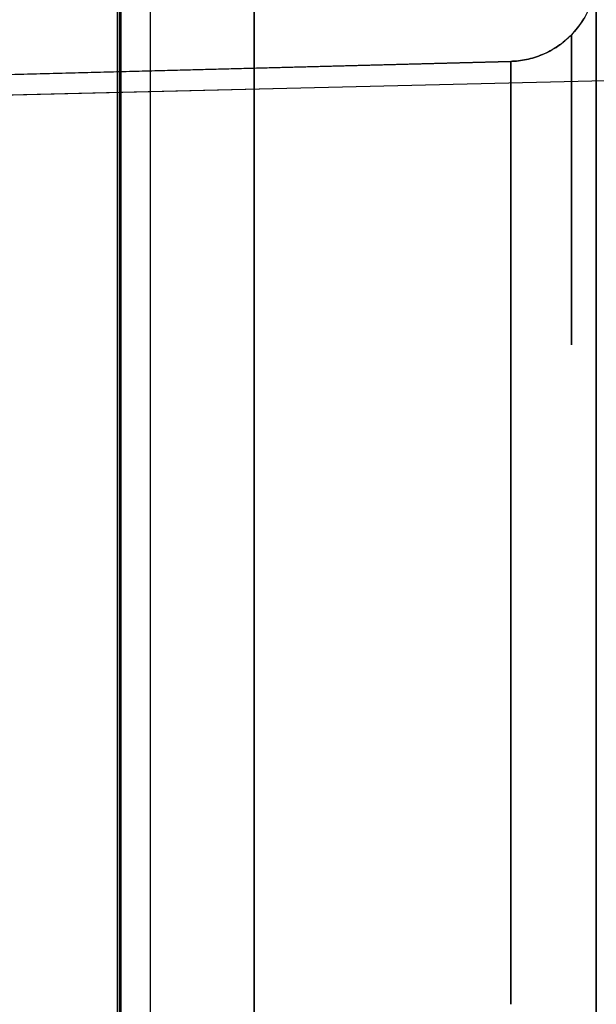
# Model space of a CAD drawing. Header units: millimetres. Extents: x -15 to 7, y 1 to 148.
# Tile 144 of 256: x 6.03 to 7.35, y 23 to 25.24. Entities that reach past the tile are written whole.
import ezdxf

# ---------------------------------------------------------------- set-up
doc = ezdxf.new("R2010")
doc.units = ezdxf.units.MM
doc.header["$MEASUREMENT"] = 0
doc.layers.add('Default', color=7, linetype='Continuous', true_color=0x000000)

msp = doc.modelspace()

# ---------------------------------------------------------------- linework, layer by layer
at = {"layer": 'Default', "color": 254, "true_color": 0xcad1ee}
for points in [[(6.5659, 8.202), (6.5659, 103.3447)], [(7.345, 103.3447), (7.345, 8.202)], [(6.2552, 10.8888), (6.2552, 101.0968)], [(6.2596, 101.0968), (6.2596, 10.8888)], [(6.2639, 10.8888), (6.2639, 101.0968)], [(6.3296, 101.0968), (6.3296, 10.8888)], [(6.3296, 101.0968), (6.3296, 10.8888)], [(6.3296, 101.0968), (6.3296, 10.8888)], [(6.5659, 69.0485), (6.5659, 8.2414)], [(7.345, 25.1077), (7.345, 45.6701)], [(6.2639, 10.8888), (6.2639, 35.7491)], [(6.2596, 35.736), (6.2596, 10.8888)], [(6.2552, 35.7229), (6.2552, 10.8888)], [(7.345, 8.2414), (7.345, 27.763)], [(7.345, 8.2414), (7.345, 27.763)], [(7.1502, 25.1458), (7.1546, 25.1459), (7.1591, 25.1462), (7.1635, 25.1466), (7.168, 25.147), (7.1725, 25.1476), (7.1771, 25.1483), (7.1816, 25.1491), (7.1862, 25.15), (7.1908, 25.151), (7.1953, 25.1521), (7.1999, 25.1534), (7.2045, 25.1547), (7.2091, 25.1562), (7.2136, 25.1578), (7.2182, 25.1596), (7.2227, 25.1614), (7.2272, 25.1634), (7.2317, 25.1654), (7.2361, 25.1676), (7.2405, 25.17), (7.2448, 25.1724), (7.2491, 25.1749), (7.2534, 25.1776), (7.2576, 25.1804), (7.2617, 25.1833), (7.2658, 25.1863), (7.2698, 25.1894), (7.2737, 25.1926), (7.2775, 25.1959), (7.2813, 25.1993), (7.285, 25.2028), (7.2886, 25.2064), (7.2921, 25.2101), (7.2954, 25.2139), (7.2987, 25.2178), (7.3019, 25.2217), (7.305, 25.2257), (7.308, 25.2298), (7.3109, 25.2339), (7.3136, 25.2381), (7.3163, 25.2424)], [(7.1502, 25.1458), (4.6319, 25.0798)], [(4.845, 25.0854), (7.1502, 25.1458)], [(4.845, 25.0854), (7.1502, 25.1458)], [(7.1502, 24.501), (7.1502, 23.0007)], [(7.1502, 23.0007), (7.1502, 24.501)], [(7.345, 23.0007), (7.345, 24.501)], [(7.345, 24.501), (7.345, 23.0007)], [(7.345, 23.7535), (7.345, 23.0007)]]:
    msp.add_lwpolyline(points, dxfattribs=at)
at = {"layer": 'Default', "color": 254, "true_color": 0xcad1ee, "extrusion": (1.20466e-07, 1.1808e-07, 1)}
msp.add_lwpolyline([(7.345, 25.3457), (7.345, 25.3413), (7.3448, 25.3369), (7.3446, 25.3325), (7.3442, 25.328), (7.3438, 25.3235), (7.3432, 25.3189), (7.3425, 25.3144), (7.3418, 25.3098), (7.3409, 25.3052), (7.3399, 25.3007), (7.3387, 25.2961), (7.3375, 25.2915), (7.3362, 25.2869), (7.3347, 25.2823), (7.3331, 25.2777), (7.3314, 25.2732), (7.3296, 25.2686), (7.3276, 25.2641), (7.3255, 25.2596), (7.3233, 25.2552), (7.321, 25.2508), (7.3186, 25.2464), (7.3161, 25.2421), (7.3134, 25.2378), (7.3106, 25.2336), (7.3078, 25.2295), (7.3048, 25.2254), (7.3017, 25.2214), (7.2985, 25.2175), (7.2952, 25.2136), (7.2918, 25.2098), (7.2883, 25.2061), (7.2847, 25.2025), (7.281, 25.199), (7.2772, 25.1956), (7.2734, 25.1923), (7.2695, 25.1891), (7.2655, 25.186), (7.2614, 25.183), (7.2573, 25.1802), (7.2531, 25.1774), (7.2488, 25.1747), (7.2445, 25.1722), (7.2402, 25.1698), (7.2358, 25.1675), (7.2314, 25.1653), (7.2269, 25.1632), (7.2224, 25.1613), (7.2179, 25.1595), (7.2134, 25.1577), (7.2088, 25.1562), (7.2043, 25.1547), (7.1997, 25.1533), (7.1951, 25.1521), (7.1906, 25.151), (7.186, 25.1499), (7.1815, 25.1491), (7.1769, 25.1483), (7.1724, 25.1476), (7.1679, 25.147), (7.1635, 25.1466), (7.159, 25.1462), (7.1546, 25.1459), (7.1502, 25.1458)], dxfattribs=at)
at = {"layer": 'Default', "color": 254, "true_color": 0xcad1ee, "extrusion": (-1.2093e-07, -1.18073e-07, 1)}
msp.add_lwpolyline([(7.345, 25.3457), (7.3449, 25.3413), (7.3448, 25.3369), (7.3446, 25.3324), (7.3442, 25.328), (7.3438, 25.3235), (7.3432, 25.3189), (7.3425, 25.3144), (7.3417, 25.3098), (7.3409, 25.3052), (7.3399, 25.3006), (7.3387, 25.296), (7.3375, 25.2914), (7.3361, 25.2869), (7.3347, 25.2823), (7.3331, 25.2777), (7.3314, 25.2731), (7.3295, 25.2686), (7.3276, 25.2641), (7.3255, 25.2596), (7.3233, 25.2552), (7.321, 25.2507), (7.3186, 25.2464), (7.3161, 25.2421), (7.3134, 25.2378), (7.3106, 25.2336), (7.3078, 25.2295), (7.3048, 25.2254), (7.3017, 25.2214), (7.2985, 25.2174), (7.2952, 25.2136), (7.2918, 25.2098), (7.2883, 25.2061), (7.2847, 25.2025), (7.281, 25.199), (7.2772, 25.1956), (7.2734, 25.1923), (7.2694, 25.1891), (7.2654, 25.186), (7.2614, 25.183), (7.2572, 25.1802), (7.2531, 25.1774), (7.2488, 25.1747), (7.2445, 25.1722), (7.2402, 25.1698), (7.2358, 25.1675), (7.2313, 25.1653), (7.2269, 25.1632), (7.2224, 25.1613), (7.2179, 25.1594), (7.2134, 25.1577), (7.2088, 25.1561), (7.2043, 25.1547), (7.1997, 25.1533), (7.1951, 25.1521), (7.1906, 25.1509), (7.186, 25.1499), (7.1815, 25.149), (7.1769, 25.1483), (7.1724, 25.1476), (7.1679, 25.147), (7.1635, 25.1465), (7.159, 25.1462), (7.1546, 25.1459), (7.1502, 25.1458)], dxfattribs=at)
at = {"layer": 'Default', "color": 254, "true_color": 0xcad1ee, "extrusion": (1, 0, 0)}
for points in [[(24.501, -53.7314), (24.5219, -53.7317), (24.5427, -53.7325), (24.5635, -53.7338), (24.5842, -53.7357), (24.6048, -53.738), (24.6253, -53.7409), (24.6457, -53.7443), (24.666, -53.7482), (24.6861, -53.7526), (24.7062, -53.7575), (24.7262, -53.7628), (24.746, -53.7687), (24.7657, -53.775), (24.7852, -53.7818), (24.8046, -53.789), (24.8239, -53.7967), (24.843, -53.8049), (24.8618, -53.8135), (24.8805, -53.8226), (24.8989, -53.8321), (24.9171, -53.842), (24.9351, -53.8524), (24.9528, -53.8632), (24.9702, -53.8744), (24.9873, -53.886), (25.0042, -53.8981), (25.0207, -53.9105), (25.0369, -53.9234), (25.0527, -53.9366), (25.0682, -53.9502), (25.0834, -53.9642), (25.0982, -53.9786), (25.1126, -53.9934), (25.1266, -54.0085), (25.1402, -54.024), (25.1535, -54.0398), (25.1663, -54.0559), (25.1788, -54.0724), (25.1908, -54.0892), (25.2025, -54.1062), (25.2137, -54.1236), (25.2245, -54.1412), (25.2349, -54.1591), (25.2448, -54.1772), (25.2544, -54.1956), (25.2634, -54.2142), (25.2721, -54.233), (25.2803, -54.252), (25.288, -54.2713), (25.2953, -54.2907), (25.3021, -54.3103), (25.3084, -54.3301), (25.3142, -54.35), (25.3196, -54.37), (25.3245, -54.3902), (25.3289, -54.4105), (25.3328, -54.4309), (25.3362, -54.4515), (25.3391, -54.4721), (25.3414, -54.4928), (25.3433, -54.5135), (25.3446, -54.5343), (25.3454, -54.5552), (25.3457, -54.5761)], [(25.1458, -69.2574), (25.1458, -54.5761)], [(24.501, -69.9021), (24.5165, -69.9019), (24.5319, -69.9013), (24.5474, -69.9003), (24.5629, -69.8989), (24.5784, -69.8972), (24.5939, -69.895), (24.6093, -69.8924), (24.6247, -69.8895), (24.6401, -69.8862), (24.6554, -69.8825), (24.6707, -69.8785), (24.6859, -69.874), (24.701, -69.8693), (24.716, -69.8641), (24.7309, -69.8586), (24.7456, -69.8527), (24.7603, -69.8465), (24.7748, -69.84), (24.7891, -69.8331), (24.8033, -69.8258), (24.8173, -69.8182), (24.8312, -69.8103), (24.8448, -69.802), (24.8582, -69.7934), (24.8714, -69.7845), (24.8844, -69.7753), (24.8972, -69.7658), (24.9096, -69.7559), (24.9219, -69.7457), (24.9339, -69.7352), (24.9455, -69.7244), (24.9569, -69.7133), (24.968, -69.7019), (24.9788, -69.6902), (24.9893, -69.6783), (24.9995, -69.666), (25.0094, -69.6535), (25.0189, -69.6408), (25.0282, -69.6278), (25.0371, -69.6146), (25.0457, -69.6012), (25.0539, -69.5875), (25.0618, -69.5737), (25.0694, -69.5597), (25.0767, -69.5455), (25.0836, -69.5312), (25.0902, -69.5167), (25.0964, -69.502), (25.1022, -69.4873), (25.1077, -69.4724), (25.1129, -69.4574), (25.1177, -69.4423), (25.1221, -69.4271), (25.1261, -69.4118), (25.1298, -69.3965), (25.1331, -69.3811), (25.1361, -69.3657), (25.1386, -69.3502), (25.1408, -69.3348), (25.1426, -69.3193), (25.144, -69.3038), (25.145, -69.2883), (25.1456, -69.2728), (25.1458, -69.2574)]]:
    msp.add_lwpolyline(points, dxfattribs=at)
at = {"layer": 'Default', "color": 254, "true_color": 0xcad1ee, "extrusion": (1, -1.97392e-14, 8.17244e-15)}
msp.add_lwpolyline([(25.3457, -69.2574), (25.3454, -69.2783), (25.3446, -69.2991), (25.3433, -69.3199), (25.3414, -69.3405), (25.3391, -69.3611), (25.3362, -69.3816), (25.3328, -69.402), (25.3289, -69.4223), (25.3245, -69.4425), (25.3196, -69.4626), (25.3143, -69.4826), (25.3084, -69.5024), (25.3021, -69.5221), (25.2953, -69.5416), (25.2881, -69.561), (25.2804, -69.5803), (25.2722, -69.5993), (25.2636, -69.6182), (25.2545, -69.6369), (25.245, -69.6553), (25.2351, -69.6735), (25.2247, -69.6915), (25.2139, -69.7092), (25.2027, -69.7266), (25.1911, -69.7437), (25.179, -69.7605), (25.1666, -69.7771), (25.1537, -69.7933), (25.1405, -69.8091), (25.1269, -69.8246), (25.1128, -69.8398), (25.0985, -69.8545), (25.0837, -69.8689), (25.0686, -69.883), (25.0531, -69.8966), (25.0373, -69.9098), (25.0212, -69.9227), (25.0047, -69.9351), (24.9879, -69.9472), (24.9709, -69.9588), (24.9535, -69.9701), (24.9359, -69.9809), (24.918, -69.9913), (24.8999, -70.0012), (24.8815, -70.0107), (24.8629, -70.0198), (24.8441, -70.0285), (24.8251, -70.0366), (24.8058, -70.0444), (24.7864, -70.0516), (24.7668, -70.0584), (24.747, -70.0648), (24.7271, -70.0706), (24.7071, -70.076), (24.6869, -70.0809), (24.6666, -70.0853), (24.6461, -70.0892), (24.6256, -70.0926), (24.605, -70.0954), (24.5843, -70.0978), (24.5636, -70.0997), (24.5428, -70.101), (24.5219, -70.1018), (24.501, -70.1021)], dxfattribs=at)
at = {"layer": 'Default', "color": 254, "true_color": 0xcad1ee, "extrusion": (1, -1.07124e-14, -2.5866e-14)}
msp.add_lwpolyline([(25.1458, -54.5761), (25.1456, -54.5606), (25.145, -54.5452), (25.144, -54.5297), (25.1426, -54.5142), (25.1408, -54.4987), (25.1386, -54.4832), (25.1361, -54.4678), (25.1331, -54.4524), (25.1298, -54.437), (25.1261, -54.4216), (25.1221, -54.4064), (25.1177, -54.3912), (25.1129, -54.3761), (25.1077, -54.3611), (25.1022, -54.3462), (25.0964, -54.3314), (25.0902, -54.3168), (25.0836, -54.3023), (25.0767, -54.288), (25.0694, -54.2738), (25.0618, -54.2598), (25.0539, -54.2459), (25.0457, -54.2323), (25.0371, -54.2189), (25.0282, -54.2057), (25.0189, -54.1927), (25.0094, -54.1799), (24.9995, -54.1674), (24.9893, -54.1552), (24.9788, -54.1432), (24.968, -54.1315), (24.9569, -54.1202), (24.9455, -54.1091), (24.9339, -54.0983), (24.9219, -54.0878), (24.9096, -54.0776), (24.8972, -54.0677), (24.8844, -54.0582), (24.8714, -54.0489), (24.8582, -54.04), (24.8448, -54.0314), (24.8312, -54.0232), (24.8173, -54.0153), (24.8033, -54.0077), (24.7891, -54.0004), (24.7748, -53.9935), (24.7603, -53.9869), (24.7456, -53.9807), (24.7309, -53.9749), (24.716, -53.9694), (24.701, -53.9642), (24.6859, -53.9594), (24.6707, -53.955), (24.6554, -53.9509), (24.6401, -53.9473), (24.6247, -53.944), (24.6093, -53.941), (24.5939, -53.9385), (24.5784, -53.9363), (24.5629, -53.9345), (24.5474, -53.9331), (24.5319, -53.9321), (24.5165, -53.9315), (24.501, -53.9313)], dxfattribs=at)
at = {"layer": 'Default', "color": 254, "true_color": 0xcad1ee, "extrusion": (-0.00994, -0.000240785, 0.999951)}
msp.add_lwpolyline([(6.6098, 25.0833), (4.3045, 25.0274)], dxfattribs=at)
at = {"layer": 'Default', "color": 254, "true_color": 0xcad1ee, "extrusion": (0.00994, 0.000240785, 0.999951)}
msp.add_lwpolyline([(7.8407, 25.1131), (5.5354, 25.0572)], dxfattribs=at)
at = {"layer": 'Default', "color": 254, "true_color": 0xcad1ee, "extrusion": (1.29801e-13, 0.706923, 0.70729)}
msp.add_lwpolyline([(-7.1502, -66.9338), (-7.1546, -66.9339), (-7.159, -66.9342), (-7.1635, -66.9345), (-7.1679, -66.935), (-7.1724, -66.9356), (-7.1769, -66.9363), (-7.1815, -66.937), (-7.186, -66.9379), (-7.1906, -66.939), (-7.1951, -66.9401), (-7.1997, -66.9413), (-7.2043, -66.9427), (-7.2088, -66.9441), (-7.2134, -66.9457), (-7.2179, -66.9475), (-7.2224, -66.9493), (-7.2269, -66.9512), (-7.2313, -66.9533), (-7.2358, -66.9555), (-7.2402, -66.9578), (-7.2445, -66.9602), (-7.2488, -66.9627), (-7.2531, -66.9654), (-7.2573, -66.9682), (-7.2614, -66.971), (-7.2655, -66.974), (-7.2694, -66.9771), (-7.2734, -66.9803), (-7.2772, -66.9836), (-7.281, -66.987), (-7.2847, -66.9905), (-7.2883, -66.9941), (-7.2918, -66.9978), (-7.2952, -67.0016), (-7.2985, -67.0054), (-7.3017, -67.0094), (-7.3048, -67.0134), (-7.3078, -67.0175), (-7.3106, -67.0216), (-7.3134, -67.0258), (-7.3161, -67.0301), (-7.3186, -67.0344), (-7.321, -67.0388), (-7.3233, -67.0432), (-7.3255, -67.0476), (-7.3276, -67.0521), (-7.3295, -67.0566), (-7.3314, -67.0611), (-7.3331, -67.0657), (-7.3347, -67.0703), (-7.3362, -67.0749), (-7.3375, -67.0795), (-7.3387, -67.0841), (-7.3399, -67.0886), (-7.3409, -67.0932), (-7.3418, -67.0978), (-7.3425, -67.1024), (-7.3432, -67.1069), (-7.3438, -67.1115), (-7.3442, -67.116), (-7.3446, -67.1204), (-7.3448, -67.1249), (-7.345, -67.1293), (-7.345, -67.1337)], dxfattribs=at)
at = {"layer": 'Default', "color": 254, "true_color": 0xcad1ee, "extrusion": (7.77709e-15, 0.70729, -0.706923)}
msp.add_lwpolyline([(-7.1502, -20.636), (-7.1546, -20.6359), (-7.159, -20.6356), (-7.1635, -20.6352), (-7.1679, -20.6348), (-7.1724, -20.6342), (-7.1769, -20.6335), (-7.1815, -20.6327), (-7.186, -20.6318), (-7.1906, -20.6308), (-7.1951, -20.6297), (-7.1997, -20.6285), (-7.2043, -20.6271), (-7.2088, -20.6256), (-7.2134, -20.624), (-7.2179, -20.6223), (-7.2224, -20.6205), (-7.2269, -20.6186), (-7.2313, -20.6165), (-7.2358, -20.6143), (-7.2402, -20.612), (-7.2445, -20.6096), (-7.2488, -20.607), (-7.2531, -20.6044), (-7.2573, -20.6016), (-7.2614, -20.5987), (-7.2655, -20.5958), (-7.2694, -20.5927), (-7.2734, -20.5895), (-7.2772, -20.5862), (-7.281, -20.5827), (-7.2847, -20.5792), (-7.2883, -20.5757), (-7.2918, -20.572), (-7.2952, -20.5682), (-7.2985, -20.5643), (-7.3017, -20.5604), (-7.3048, -20.5564), (-7.3078, -20.5523), (-7.3106, -20.5482), (-7.3134, -20.544), (-7.3161, -20.5397), (-7.3186, -20.5354), (-7.321, -20.531), (-7.3233, -20.5266), (-7.3255, -20.5222), (-7.3276, -20.5177), (-7.3295, -20.5132), (-7.3314, -20.5086), (-7.3331, -20.5041), (-7.3347, -20.4995), (-7.3362, -20.4949), (-7.3375, -20.4903), (-7.3387, -20.4857), (-7.3399, -20.4811), (-7.3409, -20.4766), (-7.3418, -20.472), (-7.3425, -20.4674), (-7.3432, -20.4629), (-7.3438, -20.4583), (-7.3442, -20.4538), (-7.3446, -20.4493), (-7.3448, -20.4449), (-7.345, -20.4405), (-7.345, -20.4361)], dxfattribs=at)
at = {"layer": 'Default', "color": 254, "true_color": 0xcad1ee, "extrusion": (-0.018507, 0.999829, -0.000342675)}
msp.add_lwpolyline([(-7.6109, -54.1116), (-5.3053, -54.1543)], dxfattribs=at)
at = {"layer": 'Default', "color": 254, "true_color": 0xcad1ee, "extrusion": (-0.018507, 0.999829, 0.000342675)}
msp.add_lwpolyline([(-7.6109, -69.7218), (-5.3053, -69.6791)], dxfattribs=at)
at = {"layer": 'Default', "color": 254, "true_color": 0xcad1ee, "extrusion": (-0.00994, 0.999951, -0.000240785)}
msp.add_lwpolyline([(-7.3959, -53.9748), (-5.0905, -54.0306)], dxfattribs=at)
at = {"layer": 'Default', "color": 254, "true_color": 0xcad1ee, "extrusion": (-0.00994, 0.999951, 0.000240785)}
msp.add_lwpolyline([(-7.3959, -69.8587), (-5.0905, -69.8028)], dxfattribs=at)
at = {"layer": 'Default', "color": 254, "true_color": 0xcad1ee, "extrusion": (-1.01694e-09, 1, -2.66296e-11)}
msp.add_lwpolyline([(-4.845, -53.9917), (-7.1502, -53.9313)], dxfattribs=at)
at = {"layer": 'Default', "color": 254, "true_color": 0xcad1ee, "extrusion": (1.15297e-09, 1, -3.01917e-11)}
msp.add_lwpolyline([(-4.845, -69.8418), (-7.1502, -69.9021)], dxfattribs=at)
at = {"layer": 'Default', "color": 254, "true_color": 0xcad1ee, "extrusion": (-1.26854e-08, 1, 2.36157e-08)}
msp.add_lwpolyline([(-7.345, -70.1021), (-7.345, -70.0977), (-7.3448, -70.0933), (-7.3446, -70.0888), (-7.3442, -70.0843), (-7.3438, -70.0798), (-7.3432, -70.0753), (-7.3425, -70.0708), (-7.3418, -70.0662), (-7.3409, -70.0616), (-7.3399, -70.057), (-7.3387, -70.0524), (-7.3375, -70.0478), (-7.3362, -70.0432), (-7.3347, -70.0387), (-7.3331, -70.0341), (-7.3314, -70.0295), (-7.3295, -70.025), (-7.3276, -70.0205), (-7.3255, -70.016), (-7.3233, -70.0115), (-7.321, -70.0071), (-7.3186, -70.0028), (-7.3161, -69.9985), (-7.3134, -69.9942), (-7.3106, -69.99), (-7.3078, -69.9858), (-7.3048, -69.9818), (-7.3017, -69.9778), (-7.2985, -69.9738), (-7.2952, -69.97), (-7.2918, -69.9662), (-7.2883, -69.9625), (-7.2847, -69.9589), (-7.281, -69.9554), (-7.2772, -69.952), (-7.2734, -69.9487), (-7.2694, -69.9455), (-7.2655, -69.9424), (-7.2614, -69.9394), (-7.2573, -69.9365), (-7.2531, -69.9338), (-7.2488, -69.9311), (-7.2445, -69.9286), (-7.2402, -69.9262), (-7.2358, -69.9239), (-7.2313, -69.9217), (-7.2269, -69.9196), (-7.2224, -69.9177), (-7.2179, -69.9158), (-7.2134, -69.9141), (-7.2088, -69.9125), (-7.2043, -69.911), (-7.1997, -69.9097), (-7.1951, -69.9085), (-7.1906, -69.9073), (-7.186, -69.9063), (-7.1815, -69.9054), (-7.1769, -69.9046), (-7.1724, -69.904), (-7.1679, -69.9034), (-7.1635, -69.9029), (-7.159, -69.9026), (-7.1546, -69.9023), (-7.1502, -69.9021)], dxfattribs=at)
at = {"layer": 'Default', "color": 254, "true_color": 0xcad1ee, "extrusion": (2.03596e-08, 1, -2.55257e-07)}
msp.add_lwpolyline([(-7.1502, -53.9313), (-7.1546, -53.9312), (-7.159, -53.9309), (-7.1635, -53.9305), (-7.1679, -53.9301), (-7.1724, -53.9295), (-7.1769, -53.9288), (-7.1815, -53.928), (-7.186, -53.9271), (-7.1906, -53.9261), (-7.1951, -53.925), (-7.1997, -53.9238), (-7.2043, -53.9224), (-7.2088, -53.9209), (-7.2134, -53.9194), (-7.2179, -53.9176), (-7.2224, -53.9158), (-7.2269, -53.9139), (-7.2313, -53.9118), (-7.2358, -53.9096), (-7.2402, -53.9073), (-7.2445, -53.9049), (-7.2488, -53.9023), (-7.2531, -53.8997), (-7.2573, -53.8969), (-7.2614, -53.894), (-7.2655, -53.8911), (-7.2694, -53.888), (-7.2734, -53.8848), (-7.2772, -53.8815), (-7.281, -53.8781), (-7.2847, -53.8746), (-7.2883, -53.871), (-7.2918, -53.8673), (-7.2952, -53.8635), (-7.2985, -53.8596), (-7.3017, -53.8557), (-7.3048, -53.8517), (-7.3078, -53.8476), (-7.3106, -53.8435), (-7.3134, -53.8393), (-7.3161, -53.835), (-7.3186, -53.8307), (-7.321, -53.8263), (-7.3233, -53.8219), (-7.3255, -53.8175), (-7.3276, -53.813), (-7.3295, -53.8085), (-7.3314, -53.8039), (-7.3331, -53.7994), (-7.3347, -53.7948), (-7.3362, -53.7902), (-7.3375, -53.7856), (-7.3387, -53.781), (-7.3399, -53.7764), (-7.3409, -53.7719), (-7.3418, -53.7673), (-7.3425, -53.7627), (-7.3432, -53.7582), (-7.3438, -53.7536), (-7.3442, -53.7491), (-7.3446, -53.7446), (-7.3448, -53.7402), (-7.345, -53.7358), (-7.345, -53.7314)], dxfattribs=at)
at = {"layer": 'Default', "color": 254, "true_color": 0xcad1ee, "extrusion": (0, 1, 0)}
for points in [[(-7.1502, -53.9313), (-4.6319, -53.9973)], [(-4.6319, -69.8362), (-7.1502, -69.9021)], [(-7.1502, -69.9021), (-7.1546, -69.9023), (-7.1591, -69.9026), (-7.1635, -69.9029), (-7.168, -69.9034), (-7.1725, -69.904), (-7.1771, -69.9047), (-7.1816, -69.9054), (-7.1862, -69.9064), (-7.1908, -69.9074), (-7.1953, -69.9085), (-7.1999, -69.9098), (-7.2045, -69.9111), (-7.2091, -69.9126), (-7.2136, -69.9142), (-7.2182, -69.9159), (-7.2227, -69.9178), (-7.2272, -69.9197), (-7.2317, -69.9218), (-7.2361, -69.924), (-7.2405, -69.9263), (-7.2448, -69.9288), (-7.2491, -69.9313), (-7.2534, -69.934), (-7.2576, -69.9368), (-7.2617, -69.9397), (-7.2658, -69.9427), (-7.2698, -69.9458), (-7.2737, -69.949), (-7.2775, -69.9523), (-7.2813, -69.9557), (-7.285, -69.9592), (-7.2886, -69.9628), (-7.2921, -69.9665), (-7.2954, -69.9703), (-7.2987, -69.9741), (-7.3019, -69.9781), (-7.305, -69.9821), (-7.308, -69.9862), (-7.3109, -69.9903), (-7.3136, -69.9945), (-7.3163, -69.9988), (-7.3188, -70.0031), (-7.3212, -70.0075), (-7.3235, -70.0119), (-7.3257, -70.0163), (-7.3277, -70.0208), (-7.3297, -70.0253), (-7.3315, -70.0298), (-7.3332, -70.0344), (-7.3348, -70.0389), (-7.3362, -70.0435), (-7.3376, -70.0481), (-7.3388, -70.0526), (-7.3399, -70.0572), (-7.3409, -70.0618), (-7.3418, -70.0664), (-7.3426, -70.0709), (-7.3432, -70.0754), (-7.3438, -70.0799), (-7.3442, -70.0844), (-7.3446, -70.0889), (-7.3448, -70.0933), (-7.345, -70.0977), (-7.345, -70.1021)], [(-6.2552, -19.7), (-6.2639, -18.7)]]:
    msp.add_lwpolyline(points, dxfattribs=at)
at = {"layer": 'Default', "color": 254, "true_color": 0xcad1ee, "extrusion": (8.87381e-15, 1, 5.06676e-13)}
msp.add_lwpolyline([(-7.1502, -53.9313), (-7.1546, -53.9312), (-7.1591, -53.9309), (-7.1635, -53.9305), (-7.168, -53.9301), (-7.1725, -53.9295), (-7.1771, -53.9288), (-7.1816, -53.928), (-7.1862, -53.9271), (-7.1908, -53.9261), (-7.1953, -53.925), (-7.1999, -53.9237), (-7.2045, -53.9223), (-7.2091, -53.9209), (-7.2136, -53.9193), (-7.2182, -53.9175), (-7.2227, -53.9157), (-7.2272, -53.9137), (-7.2317, -53.9117), (-7.2361, -53.9095), (-7.2405, -53.9071), (-7.2448, -53.9047), (-7.2491, -53.9022), (-7.2534, -53.8995), (-7.2576, -53.8967), (-7.2617, -53.8938), (-7.2658, -53.8908), (-7.2698, -53.8877), (-7.2737, -53.8845), (-7.2775, -53.8812), (-7.2813, -53.8778), (-7.285, -53.8743), (-7.2886, -53.8707), (-7.2921, -53.867), (-7.2954, -53.8632), (-7.2987, -53.8593), (-7.3019, -53.8554), (-7.305, -53.8514), (-7.308, -53.8473), (-7.3109, -53.8432), (-7.3136, -53.8389), (-7.3163, -53.8347), (-7.3188, -53.8304), (-7.3212, -53.826), (-7.3235, -53.8216), (-7.3257, -53.8172), (-7.3277, -53.8127), (-7.3297, -53.8082), (-7.3315, -53.8037), (-7.3332, -53.7991), (-7.3348, -53.7946), (-7.3362, -53.79), (-7.3376, -53.7854), (-7.3388, -53.7808), (-7.3399, -53.7762), (-7.3409, -53.7717), (-7.3418, -53.7671), (-7.3426, -53.7626), (-7.3432, -53.758), (-7.3438, -53.7535), (-7.3442, -53.749), (-7.3446, -53.7446), (-7.3448, -53.7402), (-7.345, -53.7358), (-7.345, -53.7314)], dxfattribs=at)
at = {"layer": 'Default', "color": 254, "true_color": 0xcad1ee}
for points in [[(7.2883, 25.2062, -69.2574), (7.2883, 25.206, -69.2745), (7.2883, 25.2053, -69.2916), (7.2883, 25.2041, -69.3087), (7.2883, 25.2026, -69.3258), (7.2883, 25.2006, -69.3429), (7.2883, 25.1981, -69.3599), (7.2883, 25.1953, -69.377), (7.2883, 25.192, -69.394), (7.2883, 25.1883, -69.4109), (7.2883, 25.1841, -69.4277), (7.2883, 25.1796, -69.4445), (7.2883, 25.1747, -69.4612), (7.2883, 25.1694, -69.4778), (7.2883, 25.1636, -69.4942), (7.2883, 25.1575, -69.5106), (7.2883, 25.1511, -69.5267), (7.2883, 25.1442, -69.5428), (7.2883, 25.137, -69.5586), (7.2883, 25.1294, -69.5743), (7.2883, 25.1214, -69.5898), (7.2883, 25.1131, -69.605), (7.2883, 25.1045, -69.6201), (7.2883, 25.0955, -69.6349), (7.2883, 25.0861, -69.6495), (7.2883, 25.0764, -69.6638), (7.2883, 25.0664, -69.6779), (7.2883, 25.0561, -69.6916), (7.2883, 25.0455, -69.7051), (7.2883, 25.0345, -69.7183), (7.2883, 25.0232, -69.7312), (7.2883, 25.0117, -69.7437), (7.2883, 24.9998, -69.7559), (7.2883, 24.9876, -69.7678), (7.2883, 24.9751, -69.7794), (7.2883, 24.9622, -69.7907), (7.2883, 24.9491, -69.8016), (7.2883, 24.9356, -69.8123), (7.2883, 24.9219, -69.8226), (7.2883, 24.9079, -69.8326), (7.2883, 24.8936, -69.8423), (7.2883, 24.879, -69.8517), (7.2883, 24.8643, -69.8607), (7.2883, 24.8492, -69.8694), (7.2883, 24.834, -69.8777), (7.2883, 24.8186, -69.8856), (7.2883, 24.8029, -69.8932), (7.2883, 24.7871, -69.9005), (7.2883, 24.7711, -69.9073), (7.2883, 24.755, -69.9138), (7.2883, 24.7387, -69.9199), (7.2883, 24.7222, -69.9257), (7.2883, 24.7057, -69.931), (7.2883, 24.689, -69.9359), (7.2883, 24.6722, -69.9405), (7.2883, 24.6553, -69.9446), (7.2883, 24.6383, -69.9483), (7.2883, 24.6213, -69.9516), (7.2883, 24.6042, -69.9545), (7.2883, 24.5871, -69.9569), (7.2883, 24.5699, -69.9589), (7.2883, 24.5527, -69.9605), (7.2883, 24.5355, -69.9616), (7.2883, 24.5182, -69.9623), (7.2883, 24.501, -69.9626)], [(7.2883, 24.501, -53.8709), (7.2883, 24.5181, -53.8711), (7.2883, 24.5352, -53.8718), (7.2883, 24.5523, -53.8729), (7.2883, 24.5694, -53.8745), (7.2883, 24.5865, -53.8765), (7.2883, 24.6035, -53.879), (7.2883, 24.6206, -53.8818), (7.2883, 24.6376, -53.8851), (7.2883, 24.6545, -53.8888), (7.2883, 24.6714, -53.893), (7.2883, 24.6881, -53.8975), (7.2883, 24.7048, -53.9024), (7.2883, 24.7214, -53.9077), (7.2883, 24.7379, -53.9135), (7.2883, 24.7542, -53.9196), (7.2883, 24.7704, -53.926), (7.2883, 24.7864, -53.9329), (7.2883, 24.8022, -53.9401), (7.2883, 24.8179, -53.9477), (7.2883, 24.8334, -53.9557), (7.2883, 24.8487, -53.964), (7.2883, 24.8637, -53.9726), (7.2883, 24.8785, -53.9816), (7.2883, 24.8931, -53.991), (7.2883, 24.9074, -54.0006), (7.2883, 24.9215, -54.0107), (7.2883, 24.9353, -54.021), (7.2883, 24.9488, -54.0316), (7.2883, 24.9619, -54.0426), (7.2883, 24.9748, -54.0539), (7.2883, 24.9874, -54.0654), (7.2883, 24.9996, -54.0773), (7.2883, 25.0114, -54.0895), (7.2883, 25.023, -54.102), (7.2883, 25.0343, -54.1149), (7.2883, 25.0453, -54.128), (7.2883, 25.0559, -54.1415), (7.2883, 25.0662, -54.1552), (7.2883, 25.0763, -54.1692), (7.2883, 25.0859, -54.1835), (7.2883, 25.0953, -54.1981), (7.2883, 25.1043, -54.2128), (7.2883, 25.113, -54.2278), (7.2883, 25.1213, -54.2431), (7.2883, 25.1293, -54.2585), (7.2883, 25.1369, -54.2741), (7.2883, 25.1441, -54.29), (7.2883, 25.151, -54.306), (7.2883, 25.1575, -54.3221), (7.2883, 25.1636, -54.3384), (7.2883, 25.1693, -54.3549), (7.2883, 25.1746, -54.3714), (7.2883, 25.1796, -54.3881), (7.2883, 25.1841, -54.4049), (7.2883, 25.1882, -54.4218), (7.2883, 25.1919, -54.4388), (7.2883, 25.1952, -54.4558), (7.2883, 25.1981, -54.4729), (7.2883, 25.2006, -54.49), (7.2883, 25.2026, -54.5072), (7.2883, 25.2041, -54.5244), (7.2883, 25.2053, -54.5416), (7.2883, 25.206, -54.5589), (7.2883, 25.2062, -54.5761)], [(7.1502, 25.1458, -69.2574), (7.1502, 25.1455, -69.2729), (7.1502, 25.1449, -69.2885), (7.1502, 25.1439, -69.3041), (7.1502, 25.1424, -69.3196), (7.1502, 25.1406, -69.3352), (7.1502, 25.1383, -69.3508), (7.1502, 25.1357, -69.3664), (7.1502, 25.1326, -69.3819), (7.1502, 25.1292, -69.3974), (7.1502, 25.1254, -69.4129), (7.1502, 25.1213, -69.4282), (7.1502, 25.1167, -69.4435), (7.1502, 25.1118, -69.4587), (7.1502, 25.1066, -69.4738), (7.1502, 25.101, -69.4888), (7.1502, 25.0951, -69.5036), (7.1502, 25.0888, -69.5183), (7.1502, 25.0821, -69.5328), (7.1502, 25.0752, -69.5472), (7.1502, 25.0679, -69.5614), (7.1502, 25.0603, -69.5754), (7.1502, 25.0524, -69.5892), (7.1502, 25.0442, -69.6027), (7.1502, 25.0356, -69.6161), (7.1502, 25.0268, -69.6292), (7.1502, 25.0177, -69.6421), (7.1502, 25.0083, -69.6547), (7.1502, 24.9986, -69.667), (7.1502, 24.9886, -69.679), (7.1502, 24.9784, -69.6907), (7.1502, 24.9678, -69.7021), (7.1502, 24.9571, -69.7132), (7.1502, 24.946, -69.724), (7.1502, 24.9346, -69.7345), (7.1502, 24.9229, -69.7448), (7.1502, 24.9109, -69.7548), (7.1502, 24.8986, -69.7645), (7.1502, 24.886, -69.7739), (7.1502, 24.8732, -69.783), (7.1502, 24.8601, -69.7919), (7.1502, 24.8468, -69.8004), (7.1502, 24.8333, -69.8086), (7.1502, 24.8195, -69.8166), (7.1502, 24.8056, -69.8242), (7.1502, 24.7914, -69.8314), (7.1502, 24.7771, -69.8384), (7.1502, 24.7626, -69.845), (7.1502, 24.7479, -69.8513), (7.1502, 24.7331, -69.8573), (7.1502, 24.7182, -69.8629), (7.1502, 24.7031, -69.8682), (7.1502, 24.6879, -69.8731), (7.1502, 24.6726, -69.8776), (7.1502, 24.6572, -69.8818), (7.1502, 24.6418, -69.8856), (7.1502, 24.6263, -69.889), (7.1502, 24.6107, -69.892), (7.1502, 24.5951, -69.8947), (7.1502, 24.5794, -69.8969), (7.1502, 24.5637, -69.8988), (7.1502, 24.548, -69.9002), (7.1502, 24.5324, -69.9013), (7.1502, 24.5167, -69.9019), (7.1502, 24.501, -69.9021)], [(7.1502, 24.501, -53.9313), (7.1502, 24.5165, -53.9315), (7.1502, 24.5321, -53.9322), (7.1502, 24.5477, -53.9332), (7.1502, 24.5633, -53.9347), (7.1502, 24.5789, -53.9365), (7.1502, 24.5945, -53.9388), (7.1502, 24.61, -53.9414), (7.1502, 24.6256, -53.9445), (7.1502, 24.6411, -53.9479), (7.1502, 24.6565, -53.9517), (7.1502, 24.6719, -53.9558), (7.1502, 24.6871, -53.9604), (7.1502, 24.7023, -53.9652), (7.1502, 24.7174, -53.9705), (7.1502, 24.7324, -53.9761), (7.1502, 24.7472, -53.982), (7.1502, 24.7619, -53.9883), (7.1502, 24.7764, -53.995), (7.1502, 24.7908, -54.0019), (7.1502, 24.805, -54.0092), (7.1502, 24.819, -54.0168), (7.1502, 24.8328, -54.0247), (7.1502, 24.8464, -54.0329), (7.1502, 24.8597, -54.0415), (7.1502, 24.8728, -54.0503), (7.1502, 24.8857, -54.0594), (7.1502, 24.8983, -54.0688), (7.1502, 24.9106, -54.0785), (7.1502, 24.9226, -54.0885), (7.1502, 24.9343, -54.0987), (7.1502, 24.9457, -54.1093), (7.1502, 24.9568, -54.12), (7.1502, 24.9676, -54.1311), (7.1502, 24.9781, -54.1425), (7.1502, 24.9884, -54.1542), (7.1502, 24.9984, -54.1662), (7.1502, 25.0081, -54.1785), (7.1502, 25.0175, -54.1911), (7.1502, 25.0266, -54.2039), (7.1502, 25.0355, -54.2169), (7.1502, 25.044, -54.2303), (7.1502, 25.0523, -54.2438), (7.1502, 25.0602, -54.2576), (7.1502, 25.0678, -54.2715), (7.1502, 25.0751, -54.2857), (7.1502, 25.082, -54.3), (7.1502, 25.0887, -54.3145), (7.1502, 25.095, -54.3292), (7.1502, 25.1009, -54.344), (7.1502, 25.1065, -54.3589), (7.1502, 25.1118, -54.374), (7.1502, 25.1167, -54.3892), (7.1502, 25.1212, -54.4045), (7.1502, 25.1254, -54.4199), (7.1502, 25.1292, -54.4353), (7.1502, 25.1326, -54.4508), (7.1502, 25.1357, -54.4664), (7.1502, 25.1383, -54.482), (7.1502, 25.1406, -54.4977), (7.1502, 25.1424, -54.5134), (7.1502, 25.1439, -54.5291), (7.1502, 25.1449, -54.5447), (7.1502, 25.1455, -54.5604), (7.1502, 25.1458, -54.5761)]]:
    msp.add_polyline3d(points, dxfattribs=at)

doc.saveas('drawing.dxf')
